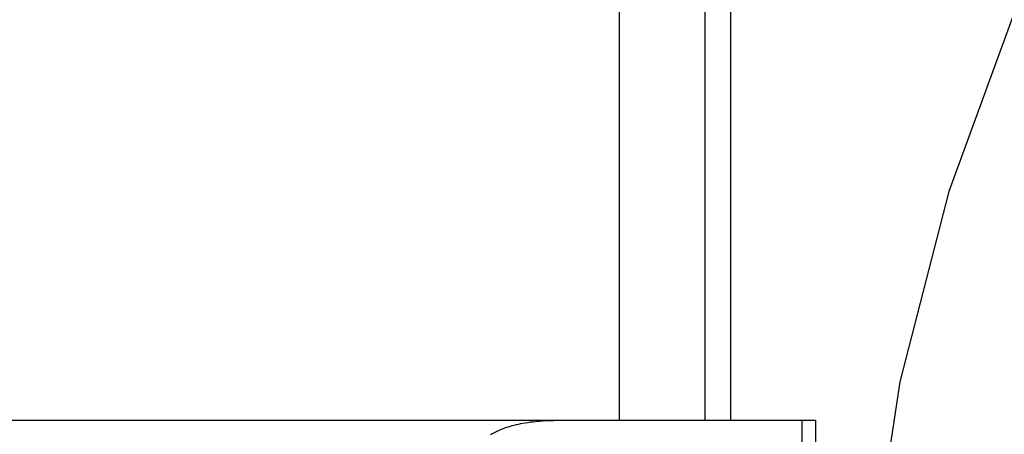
# Model space of a CAD drawing. Header units: inches. Extents: x 0 to 262, y 0 to 169.
# Tile 23 of 83: x 80.3006 to 80.4246, y 87.1347 to 87.1869. Entities that reach past the tile are written whole.
import ezdxf

# ---------------------------------------------------------------- set-up
doc = ezdxf.new("R2010")
doc.units = ezdxf.units.IN
doc.header["$LTSCALE"] = 14.384615
doc.header["$MEASUREMENT"] = 0
doc.linetypes.add('HIDDEN', pattern=[0.2, 0.1, -0.1])
doc.layers.add('DEFAULT_2', color=8, linetype='HIDDEN')

msp = doc.modelspace()

# ---------------------------------------------------------------- linework, layer by layer
at = {"layer": 'DEFAULT_2', "color": 8, "linetype": 'HIDDEN'}
for p, q in [((80.37609, 87.29265), (80.37609, 87.1364)), ((80.3869, 87.29265), (80.3869, 87.1364)), ((80.39011, 87.29265), (80.39011, 87.1364)), ((80.40085, 87.1364), (79.92342, 87.1364)), ((80.39914, 86.7614), (80.39914, 87.1364)), ((80.40086, 86.7614), (80.40086, 87.1364))]:
    msp.add_line(p, q, dxfattribs=at)
msp.add_lwpolyline([(80.36832, 87.1364), (80.36783, 87.13639), (80.36735, 87.13638), (80.3669, 87.13636), (80.36647, 87.13634), (80.36605, 87.13631), (80.36566, 87.13627), (80.36529, 87.13623), (80.36493, 87.13619), (80.36459, 87.13614), (80.36427, 87.13609), (80.36396, 87.13603), (80.36366, 87.13598), (80.36338, 87.13592), (80.36311, 87.13586), (80.36285, 87.1358), (80.3626, 87.13573), (80.36236, 87.13567), (80.36212, 87.1356), (80.3619, 87.13553), (80.36168, 87.13545), (80.36147, 87.13538), (80.36126, 87.1353), (80.36107, 87.13522), (80.36087, 87.13514), (80.36069, 87.13505), (80.36051, 87.13497), (80.36034, 87.13488), (80.36018, 87.13479), (80.36003, 87.1347), (80.35988, 87.1346)], dxfattribs=at)
msp.add_arc((80.65636, 87.0909), 0.25, 90, 270, dxfattribs=at)

doc.saveas('drawing.dxf')
